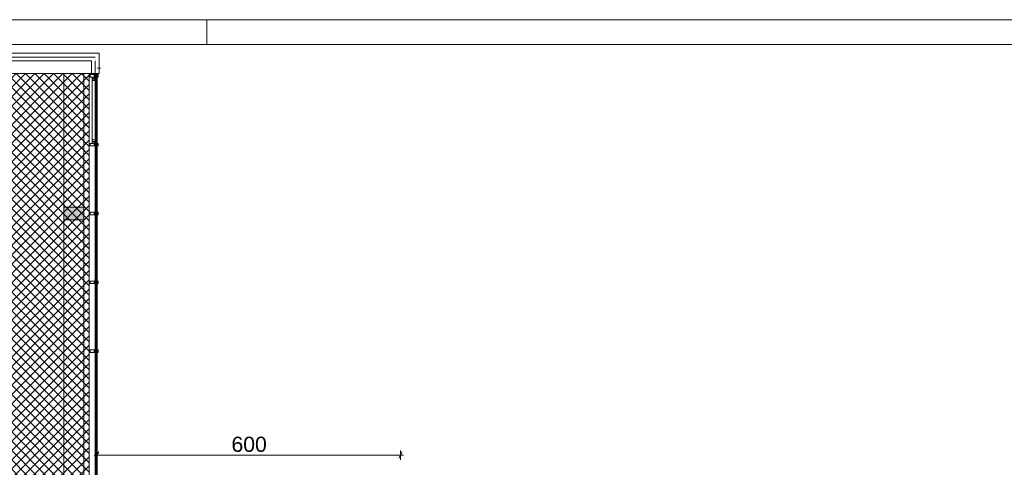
# Paper-space layout 'AP-09 STREFY POŻAROWE I EWAKUACJA - PIĘTRO 7' of a CAD drawing. Header units: millimetres. Extents: x 0 to 594, y 0 to 450.
# Tile 9 of 14: x 197 to 392, y 362 to 450. Entities that reach past the tile are written whole.
import ezdxf
from ezdxf.xclip import XClip

# ---------------------------------------------------------------- set-up
doc = ezdxf.new("R2010")
doc.units = ezdxf.units.MM
doc.header["$MEASUREMENT"] = 0
doc.header["$XCLIPFRAME"] = 0
doc.linetypes.add('DASHED', pattern=[2000, 1000, -1000])
doc.linetypes.add('DASHED2', pattern=[375, 250, -125])
for name, color, linetype, lineweight in [('A_Arkusz_Nr_pióra__1', 7, 'Continuous', 20), ('A_podkład_Nr_pióra__2', 8, 'Continuous', 13), ('A_wymiary_Nr_pióra__3', 30, 'Continuous', 13)]:
    doc.layers.add(name, color=color, linetype=linetype, lineweight=lineweight)
for name, color, linetype, lineweight, true_color in [('A_Arkusz_Nr_pióra__237', 7, 'Continuous', 5, 0x343434), ('A_podkład_Nr_pióra__254', 7, 'Continuous', 5, 0xfdfdfd), ('A_ppoż proj_Nr_pióra__71', 7, 'Continuous', 5, 0xcbfe65)]:
    doc.layers.add(name, color=color, linetype=linetype, lineweight=lineweight, true_color=true_color)
doc.layers.add('A_podrys', color=7, linetype='Continuous')
doc.styles.add('STYL_AUTOMATYCZNY_4', font='arial.ttf')
doc.linetypes.add('BATTING', pattern='A,0,[1,AP-09 STREFY POŻAROWE I EWAKUACJA - PIĘTRO 71.Shx,S=4.001,R=0,X=0,Y=0],-4.001,0', length=4.001)

# ---------------------------------------------------------------- blocks, each defined once
blk = doc.blocks.new('Rysunek_1_1', base_point=(-1569.58, -182.96))
at = {"layer": 'A_podkład_Nr_pióra__254', "linetype": 'Continuous', "lineweight": 5, "true_color": 0xfdfdfd}
blk.add_hatch(color=7, dxfattribs=at).paths.add_polyline_path([(205.67, 410.47), (209.67, 410.47), (209.67, 412.97), (205.67, 412.97)])
at = {"layer": 'A_ppoż proj_Nr_pióra__71', "linetype": 'Continuous', "lineweight": 5, "true_color": 0xcbfe65}
h = blk.add_hatch(dxfattribs=at)
h.set_pattern_fill('bloczki_betonowe_0001', color=71, style=0, pattern_type=2)
h.set_pattern_definition([(45, (-1569.5778, -182.9554), (-0.9192388, 0.9192388), []), (135, (-1569.5778, -182.9554), (0.9192388, 0.9192388), [])])
h.paths.add_polyline_path([(76.12, 224.27), (76.12, 136.57), (203.72, 136.57), (203.72, 201.67), (215.32, 201.67), (215.32, 265.37), (204.02, 265.37), (204.02, 355.07), (210.67, 355.07), (210.67, 439.37), (174.95, 439.37), (174.95, 351.77), (76.12, 351.77), (76.12, 263.77), (141.72, 263.77), (141.72, 259.67), (165.6, 259.67), (165.6, 229.07), (141.67, 229.07), (141.67, 224.27)])
at = {"layer": 'A_podkład_Nr_pióra__2', "color": 8, "linetype": 'BATTING', "lineweight": 13}
for p, q in [((211.9, 442.62), (141.17, 442.62)), ((211.87, 439.39), (211.87, 441.87))]:
    blk.add_line(p, q, dxfattribs=at)
at = {"layer": 'A_podkład_Nr_pióra__2', "color": 8, "linetype": 'Continuous', "lineweight": 13}
for p, q in [((141.92, 443.37), (211.17, 443.37)), ((212.67, 443.37), (211.17, 443.37)), ((212.67, 439.37), (212.67, 443.37)), ((141.92, 441.87), (211.17, 441.87)), ((211.17, 439.37), (211.17, 441.87)), ((174.92, 439.37), (212.67, 439.37)), ((211.87, 439.17), (210.87, 439.17)), ((210.87, 439.17), (210.87, 438.67)), ((210.87, 438.67), (211.87, 438.67)), ((211.27, 438.67), (211.27, 437.97)), ((211.27, 438.37), (211.67, 438.37)), ((211.27, 438.27), (211.77, 438.27)), ((211.67, 438.37), (211.67, 439.17)), ((211.67, 439.02), (212.27, 439.02)), ((211.67, 438.82), (212.27, 438.82)), ((211.77, 438.27), (211.77, 438.47)), ((211.77, 438.47), (211.87, 438.47)), ((211.87, 439.39), (211.87, 438.47)), ((211.87, 437.97), (211.87, 438.47)), ((211.97, 439.39), (211.97, 355.07)), ((212.17, 439.39), (212.17, 355.07)), ((212.27, 439.39), (212.27, 439.17)), ((212.27, 438.67), (212.27, 439.17)), ((212.27, 439.17), (212.47, 439.17)), ((212.27, 438.67), (212.27, 355.07)), ((211.27, 426.27), (211.27, 437.97)), ((211.27, 437.97), (211.87, 437.97)), ((211.87, 437.97), (211.87, 426.27)), ((211.87, 425.57), (210.87, 425.57)), ((210.87, 425.57), (210.87, 425.07)), ((210.87, 425.07), (211.87, 425.07)), ((211.27, 425.57), (211.27, 426.27)), ((211.27, 426.27), (211.87, 426.27)), ((211.27, 425.97), (211.77, 425.97)), ((211.27, 425.87), (211.67, 425.87)), ((211.67, 425.07), (211.67, 425.87)), ((211.67, 425.42), (212.27, 425.42)), ((211.67, 425.22), (212.27, 425.22)), ((211.77, 425.97), (211.77, 425.77)), ((211.77, 425.77), (211.87, 425.77)), ((211.87, 426.27), (211.87, 425.77)), ((211.87, 425.77), (211.87, 355.07)), ((212.27, 425.57), (212.47, 425.57)), ((211.87, 411.97), (210.87, 411.97)), ((210.87, 411.97), (210.87, 411.47)), ((210.87, 411.47), (211.87, 411.47)), ((211.67, 411.47), (211.67, 411.97)), ((211.67, 411.82), (212.27, 411.82)), ((211.67, 411.62), (212.27, 411.62)), ((212.27, 411.97), (212.47, 411.97)), ((211.87, 398.37), (210.87, 398.37)), ((210.87, 398.37), (210.87, 397.87)), ((210.87, 397.87), (211.87, 397.87)), ((211.67, 397.87), (211.67, 398.37)), ((211.67, 398.22), (212.27, 398.22)), ((211.67, 398.02), (212.27, 398.02)), ((212.27, 398.37), (212.47, 398.37)), ((211.87, 384.77), (210.87, 384.77)), ((210.87, 384.77), (210.87, 384.27)), ((210.87, 384.27), (211.87, 384.27)), ((211.67, 384.27), (211.67, 384.77)), ((211.67, 384.62), (212.27, 384.62)), ((211.67, 384.42), (212.27, 384.42)), ((212.27, 384.77), (212.47, 384.77))]:
    blk.add_line(p, q, dxfattribs=at)
at = {"layer": 'A_podkład_Nr_pióra__2', "color": 8, "linetype": 'DASHED', "lineweight": 13}
blk.add_line((212.92, 440.42), (212.32, 440.42), dxfattribs=at)
at = {"layer": 'A_podkład_Nr_pióra__2', "color": 8, "linetype": 'DASHED2', "lineweight": 13}
for p, q in [((205.67, 439.37), (205.67, 355.07)), ((209.67, 439.37), (209.67, 355.07)), ((210.67, 439.37), (210.67, 355.07))]:
    blk.add_line(p, q, dxfattribs=at)
at = {"layer": 'A_podkład_Nr_pióra__2', "color": 8, "linetype": 'Continuous', "lineweight": 13, "flags": 128}
for points in [[(212.27, 438.67), (212.27, 439.17), (212.47, 439.17), (212.47, 438.67)], [(212.27, 438.67), (212.27, 439.17), (212.47, 439.17), (212.47, 438.67)], [(212.27, 425.07), (212.27, 425.57), (212.47, 425.57), (212.47, 425.07)], [(205.67, 410.47), (205.67, 412.97), (209.67, 412.97), (209.67, 410.47)], [(212.27, 411.47), (212.27, 411.97), (212.47, 411.97), (212.47, 411.47)], [(212.27, 397.87), (212.27, 398.37), (212.47, 398.37), (212.47, 397.87)], [(212.27, 384.27), (212.27, 384.77), (212.47, 384.77), (212.47, 384.27)]]:
    blk.add_lwpolyline(points, close=True, dxfattribs=at)
at = {"layer": 'A_wymiary_Nr_pióra__3', "color": 30, "linetype": 'Continuous', "lineweight": 13}
for p, q in [((212.63, 364.6), (211.91, 363.35)), ((212.27, 363.04), (212.27, 364.92)), ((271.91, 363.35), (272.63, 364.6)), ((272.27, 363.04), (272.27, 364.92)), ((211.66, 363.98), (212.27, 363.98)), ((212.27, 363.98), (272.27, 363.98)), ((272.27, 363.98), (272.88, 363.98))]:
    blk.add_line(p, q, dxfattribs=at)
at = {"layer": 'A_wymiary_Nr_pióra__3', "color": 30, "linetype": 'Continuous', "lineweight": 13, "insert": (238.84, 364.58), "char_height": 3, "width": 6.8645, "attachment_point": 7, "style": 'STYL_AUTOMATYCZNY_4'}
blk.add_mtext('\\A1;{\\pql;\\fArial|b0|i0|c238|p0;\\W1.000000;600}', dxfattribs=at)

psp = doc.layouts.new('AP-09 STREFY POŻAROWE I EWAKUACJA - PIĘTRO 7')

# ---------------------------------------------------------------- linework, layer by layer
at = {"layer": 'A_Arkusz_Nr_pióra__1', "color": 7, "linetype": 'Continuous', "lineweight": 20}
psp.add_line((589.1, 445.1), (29.9, 445.1), dxfattribs=at)
at = {"layer": 'A_Arkusz_Nr_pióra__1', "color": 7, "linetype": 'Continuous', "lineweight": 20, "flags": 128}
psp.add_lwpolyline([(0, 450), (594, 450), (594, 0), (0, 0)], close=True, dxfattribs=at)
at = {"layer": 'A_Arkusz_Nr_pióra__237', "color": 250, "linetype": 'Continuous', "lineweight": 5, "true_color": 0x343434}
psp.add_line((234, 445.1), (234, 450), dxfattribs=at)

# ---------------------------------------------------------------- block references
at = {"layer": 'A_podrys', "color": 37, "linetype": 'Continuous', "lineweight": 5, "true_color": 0x656532}
ref = psp.add_blockref('Rysunek_1_1', (-1569.58, -182.96), dxfattribs=at)
XClip(ref).set_block_clipping_path([(34.2476203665, 101.3259029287), (554.312344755, 445.1)])

doc.saveas('drawing.dxf')
